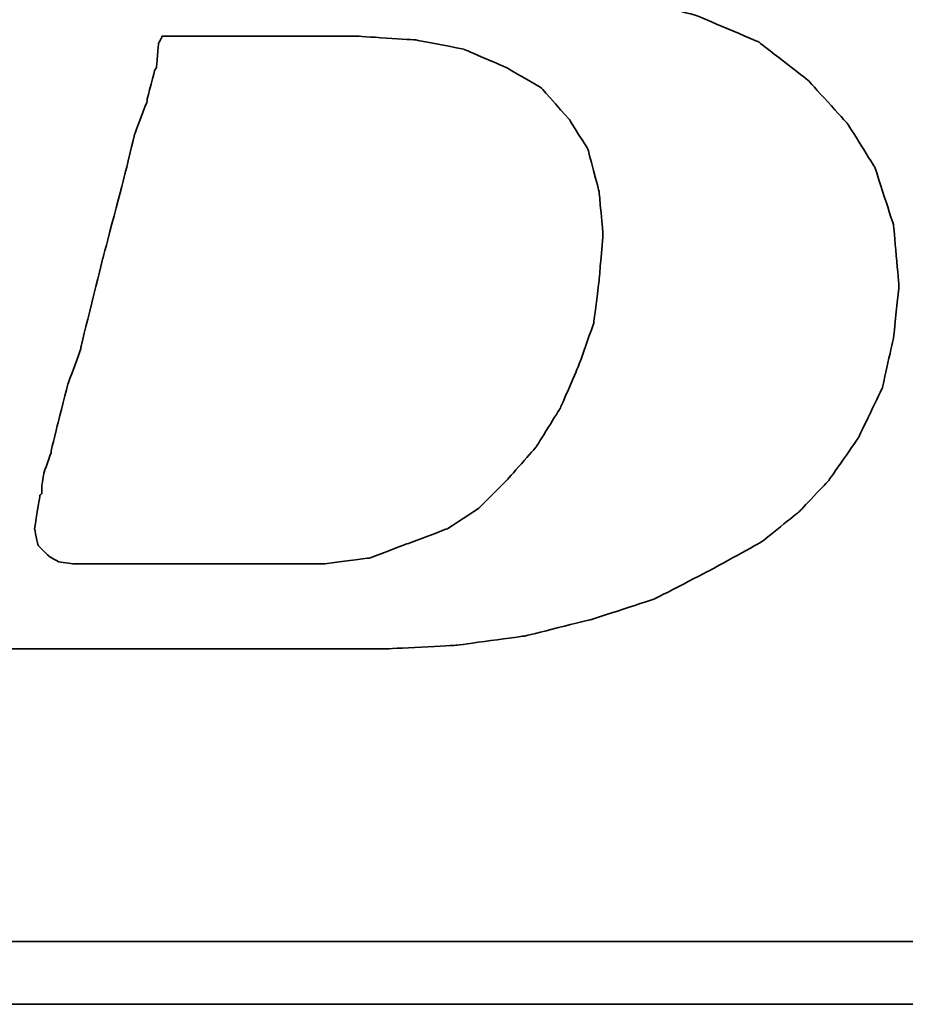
# Model space of a CAD drawing. Header units: millimetres. Extents: x -115 to 753, y -125 to 121.
# Tile 74 of 96: x 477.14 to 479.13, y 3.68 to 5.89. Entities that reach past the tile are written whole.
import ezdxf

# ---------------------------------------------------------------- set-up
doc = ezdxf.new("R2010")
doc.units = ezdxf.units.MM
doc.layers.add('DIM', color=4, linetype='Continuous')
doc.layers.add('layer 1', color=7, linetype='Continuous')

# ---------------------------------------------------------------- blocks, each defined once
blk = doc.blocks.new('TBI MOTION logo(完整正式版)')
at = {"layer": 'layer 1', "color": 22, "lineweight": 35}
for points, knots in [([(-64.65375, -6.86375), (-64.65375, -6.86375), (-64.84375, -7.29625), (-64.84375, -7.29625), (-64.84375, -7.29625), (-64.84375, -7.29625), (-64.86875, -7.34375), (-64.86875, -7.34375), (-64.86875, -7.34375), (-64.86875, -7.34375), (-64.86875, -7.36875), (-64.86875, -7.36875), (-64.86875, -7.36875), (-64.86875, -7.36875), (-65.15375, -7.65375), (-65.15375, -7.65375), (-65.15375, -7.65375), (-65.15375, -7.65375), (-65.17875, -7.65375), (-65.17875, -7.65375), (-65.17875, -7.65375), (-65.17875, -7.65375), (-65.20375, -7.67875), (-65.20375, -7.67875), (-65.20375, -7.67875), (-65.20375, -7.67875), (-65.58875, -7.87125), (-65.58875, -7.87125), (-65.58875, -7.87125), (-65.58875, -7.87125), (-65.63375, -7.87125), (-65.63375, -7.87125), (-65.63375, -7.87125), (-65.63375, -7.87125), (-65.65875, -7.89375), (-65.65875, -7.89375), (-65.65875, -7.89375), (-65.65875, -7.89375), (-66.09375, -7.94375), (-66.09375, -7.94375), (-66.09375, -7.94375), (-66.09375, -7.94375), (-66.11375, -7.94375), (-66.11375, -7.94375), (-66.11375, -7.94375), (-66.11375, -7.94375), (-66.16375, -7.94375), (-66.16375, -7.94375), (-66.16375, -7.94375), (-66.16375, -7.94375), (-66.30875, -7.94375), (-66.30875, -7.94375), (-66.30875, -7.94375), (-66.30875, -7.94375), (-66.69375, -7.94375), (-66.69375, -7.94375), (-66.69375, -7.94375), (-66.69375, -7.94375), (-67.07375, -7.94375), (-67.07375, -7.94375), (-67.07375, -7.94375), (-67.07375, -7.94375), (-67.12375, -7.94375), (-67.12375, -7.94375), (-67.12375, -7.94375), (-67.12375, -7.94375), (-67.12375, -7.96625), (-67.12375, -7.96625), (-67.12375, -7.96625), (-67.12375, -7.96625), (-67.14875, -7.99125), (-67.14875, -7.99125), (-67.14875, -7.99125), (-67.14875, -7.99125), (-67.24375, -8.34875), (-67.24375, -8.34875), (-67.24375, -8.34875), (-67.24375, -8.34875), (-67.31375, -8.68625), (-67.31375, -8.68625), (-67.31375, -8.68625), (-67.31375, -8.68625), (-67.26875, -8.68625), (-67.26875, -8.68625), (-67.26875, -8.68625), (-67.26875, -8.68625), (-67.07375, -8.68625), (-67.07375, -8.68625), (-67.07375, -8.68625), (-67.07375, -8.68625), (-66.54875, -8.68625), (-66.54875, -8.68625), (-66.54875, -8.68625), (-66.54875, -8.68625), (-65.82625, -8.68625), (-65.82625, -8.68625), (-65.82625, -8.68625), (-65.82625, -8.68625), (-65.01375, -8.68625), (-65.01375, -8.68625), (-65.01375, -8.68625), (-65.01375, -8.68625), (-64.05375, -8.68625), (-64.05375, -8.68625), (-64.05375, -8.68625), (-64.05375, -8.68625), (-62.08375, -8.68625), (-62.08375, -8.68625), (-62.08375, -8.68625), (-62.08375, -8.68625), (-60.06875, -8.68625), (-60.06875, -8.68625), (-60.06875, -8.68625), (-60.06875, -8.68625), (-59.10875, -8.68625), (-59.10875, -8.68625), (-59.10875, -8.68625), (-59.10875, -8.68625), (-58.29375, -8.68625), (-58.29375, -8.68625), (-58.29375, -8.68625), (-58.29375, -8.68625), (-57.57375, -8.68625), (-57.57375, -8.68625), (-57.57375, -8.68625), (-57.57375, -8.68625), (-57.04875, -8.68625), (-57.04875, -8.68625), (-57.04875, -8.68625), (-57.04875, -8.68625), (-56.85375, -8.68625), (-56.85375, -8.68625), (-56.85375, -8.68625), (-56.85375, -8.68625), (-56.70875, -8.68625), (-56.70875, -8.68625), (-56.70875, -8.68625), (-56.70875, -8.68625), (-56.61375, -8.68625), (-56.61375, -8.68625), (-56.61375, -8.68625), (-56.61375, -8.68625), (-56.56875, -8.68625), (-56.56875, -8.68625), (-56.56875, -8.68625), (-56.56875, -8.68625), (-55.65375, -8.63875), (-55.65375, -8.63875), (-55.65375, -8.63875), (-55.65375, -8.63875), (-54.76875, -8.51875), (-54.76875, -8.51875), (-54.76875, -8.51875), (-54.76875, -8.51875), (-53.90375, -8.30375), (-53.90375, -8.30375), (-53.90375, -8.30375), (-53.90375, -8.30375), (-53.08875, -8.03875), (-53.08875, -8.03875), (-53.08875, -8.03875), (-53.08875, -8.03875), (-52.34375, -7.65375), (-52.34375, -7.65375), (-52.34375, -7.65375), (-52.34375, -7.65375), (-51.69875, -7.29625), (-51.69875, -7.29625), (-51.69875, -7.29625), (-51.69875, -7.29625), (-51.21875, -6.91125), (-51.21875, -6.91125), (-51.21875, -6.91125), (-51.21875, -6.91125), (-50.83375, -6.50375), (-50.83375, -6.50375), (-50.83375, -6.50375), (-50.83375, -6.50375), (-50.44875, -5.94875), (-50.44875, -5.94875), (-50.44875, -5.94875), (-50.44875, -5.94875), (-50.13875, -5.30375), (-50.13875, -5.30375), (-50.13875, -5.30375), (-50.13875, -5.30375), (-49.99375, -4.65375), (-49.99375, -4.65375), (-49.99375, -4.65375), (-49.99375, -4.65375), (-49.92375, -3.98375), (-49.92375, -3.98375), (-49.92375, -3.98375), (-49.92375, -3.98375), (-49.99375, -3.19374), (-49.99375, -3.19374), (-49.99375, -3.19374), (-49.99375, -3.19374), (-50.23374, -2.44874), (-50.23374, -2.44874), (-50.23374, -2.44874), (-50.23374, -2.44874), (-50.59375, -1.87374), (-50.59375, -1.87374), (-50.59375, -1.87374), (-50.59375, -1.87374), (-51.09875, -1.31874), (-51.09875, -1.31874), (-51.09875, -1.31874), (-51.09875, -1.31874), (-51.74375, -0.81875), (-51.74375, -0.81875), (-51.74375, -0.81875), (-51.74375, -0.81875), (-52.53875, -0.48125), (-52.53875, -0.48125), (-52.53875, -0.48125), (-52.53875, -0.48125), (-53.47375, -0.21875), (-53.47375, -0.21875), (-53.47375, -0.21875), (-53.47375, -0.21875), (-54.52875, -0.04874), (-54.52875, -0.04874), (-54.52875, -0.04874), (-54.52875, -0.04874), (-55.65375, 0.12125), (-55.65375, 0.12125), (-55.65375, 0.12125), (-55.65375, 0.12125), (-54.50375, 0.28624), (-54.50375, 0.28624), (-54.50375, 0.28624), (-54.50375, 0.28624), (-53.83375, 0.38124), (-53.83375, 0.38124), (-53.83375, 0.38124), (-53.83375, 0.38124), (-53.18375, 0.50125), (-53.18375, 0.50125), (-53.18375, 0.50125), (-53.18375, 0.50125), (-52.55875, 0.66874), (-52.55875, 0.66874), (-52.55875, 0.66874), (-52.55875, 0.66874), (-52.03375, 0.86124), (-52.03375, 0.86124), (-52.03375, 0.86124), (-52.03375, 0.86124), (-51.50374, 1.03124), (-51.50374, 1.03124), (-51.50374, 1.03124), (-51.50374, 1.03124), (-51.09875, 1.27125), (-51.09875, 1.27125), (-51.09875, 1.27125), (-51.09875, 1.27125), (-50.71375, 1.48624), (-50.71375, 1.48624), (-50.71375, 1.48624), (-50.71375, 1.48624), (-50.37625, 1.77625), (-50.37625, 1.77625), (-50.37625, 1.77625), (-50.37625, 1.77625), (-49.82375, 2.37625), (-49.82375, 2.37625), (-49.82375, 2.37625), (-49.82375, 2.37625), (-49.41875, 2.99625), (-49.41875, 2.99625), (-49.41875, 2.99625), (-49.41875, 2.99625), (-49.22375, 3.76625), (-49.22375, 3.76625), (-49.22375, 3.76625), (-49.22375, 3.76625), (-49.15375, 4.50874), (-49.15375, 4.50874), (-49.15375, 4.50874), (-49.15375, 4.50874), (-49.20375, 5.25125), (-49.20375, 5.25125), (-49.20375, 5.25125), (-49.20375, 5.25125), (-49.41875, 5.92625), (-49.41875, 5.92625), (-49.41875, 5.92625), (-49.41875, 5.92625), (-49.77875, 6.47625), (-49.77875, 6.47625), (-49.77875, 6.47625), (-49.77875, 6.47625), (-50.33125, 7.02624), (-50.33125, 7.02624), (-50.33125, 7.02624), (-50.33125, 7.02624), (-51.00125, 7.43625), (-51.00125, 7.43625), (-51.00125, 7.43625), (-51.00125, 7.43625), (-51.79375, 7.72625), (-51.79375, 7.72625), (-51.79375, 7.72625), (-51.79375, 7.72625), (-52.72875, 7.89124), (-52.72875, 7.89124), (-52.72875, 7.89124), (-52.72875, 7.89124), (-53.83375, 7.98625), (-53.83375, 7.98625), (-53.83375, 7.98625), (-53.83375, 7.98625), (-53.92875, 7.98625), (-53.92875, 7.98625), (-53.92875, 7.98625), (-53.92875, 7.98625), (-54.26375, 7.98625), (-54.26375, 7.98625), (-54.26375, 7.98625), (-54.26375, 7.98625), (-54.74375, 7.98625), (-54.74375, 7.98625), (-54.74375, 7.98625), (-54.74375, 7.98625), (-55.36875, 7.98625), (-55.36875, 7.98625), (-55.36875, 7.98625), (-55.36875, 7.98625), (-56.13375, 7.98625), (-56.13375, 7.98625), (-56.13375, 7.98625), (-56.13375, 7.98625), (-56.94875, 7.98625), (-56.94875, 7.98625), (-56.94875, 7.98625), (-56.94875, 7.98625), (-58.77625, 7.98625), (-58.77625, 7.98625), (-58.77625, 7.98625), (-58.77625, 7.98625), (-60.59875, 7.98625), (-60.59875, 7.98625), (-60.59875, 7.98625), (-60.59875, 7.98625), (-61.41375, 7.98625), (-61.41375, 7.98625), (-61.41375, 7.98625), (-61.41375, 7.98625), (-62.17875, 7.98625), (-62.17875, 7.98625), (-62.17875, 7.98625), (-62.17875, 7.98625), (-62.80375, 7.98625), (-62.80375, 7.98625), (-62.80375, 7.98625), (-62.80375, 7.98625), (-63.30625, 7.98625), (-63.30625, 7.98625), (-63.30625, 7.98625), (-63.30625, 7.98625), (-63.57375, 7.98625), (-63.57375, 7.98625), (-63.57375, 7.98625), (-63.57375, 7.98625), (-63.57375, 7.96375), (-63.57375, 7.96375), (-63.57375, 7.96375), (-63.57375, 7.96375), (-63.59875, 7.94125), (-63.59875, 7.94125), (-63.59875, 7.94125), (-63.59875, 7.94125), (-63.69375, 7.55625), (-63.69375, 7.55625), (-63.69375, 7.55625), (-63.69375, 7.55625), (-63.76375, 7.24624), (-63.76375, 7.24624), (-63.76375, 7.24624), (-63.76375, 7.24624), (-63.23875, 7.24624), (-63.23875, 7.24624), (-63.23875, 7.24624), (-63.23875, 7.24624), (-62.75875, 7.24624), (-62.75875, 7.24624), (-62.75875, 7.24624), (-62.75875, 7.24624), (-62.61125, 7.24624), (-62.61125, 7.24624), (-62.61125, 7.24624), (-62.61125, 7.24624), (-62.56625, 7.24624), (-62.56625, 7.24624), (-62.56625, 7.24624), (-62.56625, 7.24624), (-62.22875, 7.24624), (-62.22875, 7.24624), (-62.22875, 7.24624), (-62.22875, 7.24624), (-62.20375, 7.24624), (-62.20375, 7.24624), (-62.20375, 7.24624), (-62.20375, 7.24624), (-62.17875, 7.21875), (-62.17875, 7.21875), (-62.17875, 7.21875), (-62.17875, 7.21875), (-61.96375, 7.17125), (-61.96375, 7.17125), (-61.96375, 7.17125), (-61.96375, 7.17125), (-61.72375, 7.12624), (-61.72375, 7.12624), (-61.72375, 7.12624), (-61.72375, 7.12624), (-61.70375, 7.12624), (-61.70375, 7.12624), (-61.70375, 7.12624), (-61.70375, 7.12624), (-61.55875, 7.07624), (-61.55875, 7.07624), (-61.55875, 7.07624), (-61.55875, 7.07624), (-61.50875, 7.07624), (-61.50875, 7.07624), (-61.50875, 7.07624), (-61.50875, 7.07624), (-61.48375, 7.02624), (-61.48375, 7.02624), (-61.48375, 7.02624), (-61.48375, 7.02624), (-61.31875, 6.83375), (-61.31875, 6.83375), (-61.31875, 6.83375), (-61.31875, 6.83375), (-61.29375, 6.81125), (-61.29375, 6.81125), (-61.29375, 6.81125), (-61.29375, 6.81125), (-61.29375, 6.78625), (-61.29375, 6.78625), (-61.29375, 6.78625), (-61.29375, 6.78625), (-61.19875, 6.50124), (-61.19875, 6.50124), (-61.19875, 6.50124), (-61.19875, 6.50124), (-61.17375, 6.45124), (-61.17375, 6.45124), (-61.17375, 6.45124), (-61.17375, 6.45124), (-61.19875, 6.40625), (-61.19875, 6.40625), (-61.19875, 6.40625), (-61.19875, 6.40625), (-61.26875, 5.99624), (-61.26875, 5.99624), (-61.26875, 5.99624), (-61.26875, 5.99624), (-61.26875, 5.85125), (-61.26875, 5.85125), (-61.26875, 5.85125), (-61.26875, 5.85125), (-61.26875, 5.82625), (-61.26875, 5.82625), (-61.26875, 5.82625), (-61.26875, 5.82625), (-61.29375, 5.80625), (-61.29375, 5.80625), (-61.29375, 5.80625), (-61.29375, 5.80625), (-61.34125, 5.66125), (-61.34125, 5.66125), (-61.34125, 5.66125), (-61.34125, 5.66125), (-61.41375, 5.44625), (-61.41375, 5.44625), (-61.41375, 5.44625), (-61.41375, 5.44625), (-61.48375, 5.15625), (-61.48375, 5.15625), (-61.48375, 5.15625), (-61.48375, 5.15625), (-61.58375, 4.82124), (-61.58375, 4.82124), (-61.58375, 4.82124), (-61.58375, 4.82124), (-61.79875, 4.00375), (-61.79875, 4.00375), (-61.79875, 4.00375), (-61.79875, 4.00375), (-62.05875, 2.99625), (-62.05875, 2.99625), (-62.05875, 2.99625), (-62.05875, 2.99625), (-62.34875, 1.91625), (-62.34875, 1.91625), (-62.34875, 1.91625), (-62.34875, 1.91625), (-62.97375, -0.41124), (-62.97375, -0.41124), (-62.97375, -0.41124), (-62.97375, -0.41124), (-63.59875, -2.75875), (-63.59875, -2.75875), (-63.59875, -2.75875), (-63.59875, -2.75875), (-63.88375, -3.86374), (-63.88375, -3.86374), (-63.88375, -3.86374), (-63.88375, -3.86374), (-64.14875, -4.82374), (-64.14875, -4.82374), (-64.14875, -4.82374), (-64.14875, -4.82374), (-64.36375, -5.64125), (-64.36375, -5.64125), (-64.36375, -5.64125), (-64.36375, -5.64125), (-64.43625, -5.97625), (-64.43625, -5.97625), (-64.43625, -5.97625), (-64.43625, -5.97625), (-64.50875, -6.28625), (-64.50875, -6.28625), (-64.50875, -6.28625), (-64.50875, -6.28625), (-64.50875, -6.30875), (-64.50875, -6.30875), (-64.50875, -6.30875), (-64.50875, -6.30875), (-64.57875, -6.50375), (-64.57875, -6.50375), (-64.57875, -6.50375), (-64.57875, -6.50375), (-64.62875, -6.69625), (-64.62875, -6.69625), (-64.62875, -6.69625), (-64.62875, -6.69625), (-64.62875, -6.76875), (-64.62875, -6.76875), (-64.62875, -6.76875), (-64.62875, -6.76875), (-64.62875, -6.81375), (-64.62875, -6.81375), (-64.62875, -6.81375), (-64.62875, -6.81375), (-64.62875, -6.83875), (-64.62875, -6.83875), (-64.62875, -6.83875), (-64.62875, -6.83875), (-64.65375, -6.86375), (-64.65375, -6.86375)], [0, 0, 0, 0, 0.00719424, 0.00719424, 0.00719424, 0.00719425, 0.01438849, 0.01438849, 0.01438849, 0.0143885, 0.02158273, 0.02158273, 0.02158273, 0.02158274, 0.02877698, 0.02877698, 0.02877698, 0.02877699, 0.03597122, 0.03597122, 0.03597122, 0.03597123, 0.04316547, 0.04316547, 0.04316547, 0.04316548, 0.05035971, 0.05035971, 0.05035971, 0.05035972, 0.05755396, 0.05755396, 0.05755396, 0.05755397, 0.0647482, 0.0647482, 0.0647482, 0.06474821, 0.07194245, 0.07194245, 0.07194245, 0.07194246, 0.07913669, 0.07913669, 0.07913669, 0.0791367, 0.08633094, 0.08633094, 0.08633094, 0.08633095, 0.09352518, 0.09352518, 0.09352518, 0.09352519, 0.10071942, 0.10071942, 0.10071942, 0.10071943, 0.10791367, 0.10791367, 0.10791367, 0.10791368, 0.11510791, 0.11510791, 0.11510791, 0.11510792, 0.12230216, 0.12230216, 0.12230216, 0.12230217, 0.1294964, 0.1294964, 0.1294964, 0.12949641, 0.13669065, 0.13669065, 0.13669065, 0.13669066, 0.14388489, 0.14388489, 0.14388489, 0.1438849, 0.15107914, 0.15107914, 0.15107914, 0.15107915, 0.15827338, 0.15827338, 0.15827338, 0.15827339, 0.16546763, 0.16546763, 0.16546763, 0.16546764, 0.17266187, 0.17266187, 0.17266187, 0.17266188, 0.17985612, 0.17985612, 0.17985612, 0.17985613, 0.18705036, 0.18705036, 0.18705036, 0.18705037, 0.1942446, 0.1942446, 0.1942446, 0.19424461, 0.20143885, 0.20143885, 0.20143885, 0.20143886, 0.20863309, 0.20863309, 0.20863309, 0.2086331, 0.21582734, 0.21582734, 0.21582734, 0.21582735, 0.22302158, 0.22302158, 0.22302158, 0.22302159, 0.23021583, 0.23021583, 0.23021583, 0.23021584, 0.23741007, 0.23741007, 0.23741007, 0.23741008, 0.24460432, 0.24460432, 0.24460432, 0.24460433, 0.25179856, 0.25179856, 0.25179856, 0.25179857, 0.25899281, 0.25899281, 0.25899281, 0.25899282, 0.26618705, 0.26618705, 0.26618705, 0.26618706, 0.27338129, 0.27338129, 0.27338129, 0.2733813, 0.28057554, 0.28057554, 0.28057554, 0.28057555, 0.28776978, 0.28776978, 0.28776978, 0.28776979, 0.29496403, 0.29496403, 0.29496403, 0.29496404, 0.30215827, 0.30215827, 0.30215827, 0.30215828, 0.30935252, 0.30935252, 0.30935252, 0.30935253, 0.31654676, 0.31654676, 0.31654676, 0.31654677, 0.32374101, 0.32374101, 0.32374101, 0.32374102, 0.33093525, 0.33093525, 0.33093525, 0.33093526, 0.3381295, 0.3381295, 0.3381295, 0.33812951, 0.34532374, 0.34532374, 0.34532374, 0.34532375, 0.35251799, 0.35251799, 0.35251799, 0.352518, 0.35971223, 0.35971223, 0.35971223, 0.35971224, 0.36690647, 0.36690647, 0.36690647, 0.36690648, 0.37410072, 0.37410072, 0.37410072, 0.37410073, 0.38129496, 0.38129496, 0.38129496, 0.38129497, 0.38848921, 0.38848921, 0.38848921, 0.38848922, 0.39568345, 0.39568345, 0.39568345, 0.39568346, 0.4028777, 0.4028777, 0.4028777, 0.40287771, 0.41007194, 0.41007194, 0.41007194, 0.41007195, 0.41726619, 0.41726619, 0.41726619, 0.4172662, 0.42446043, 0.42446043, 0.42446043, 0.42446044, 0.43165468, 0.43165468, 0.43165468, 0.43165469, 0.43884892, 0.43884892, 0.43884892, 0.43884893, 0.44604317, 0.44604317, 0.44604317, 0.44604318, 0.45323741, 0.45323741, 0.45323741, 0.45323742, 0.46043165, 0.46043165, 0.46043165, 0.46043166, 0.4676259, 0.4676259, 0.4676259, 0.46762591, 0.47482014, 0.47482014, 0.47482014, 0.47482015, 0.48201439, 0.48201439, 0.48201439, 0.4820144, 0.48920863, 0.48920863, 0.48920863, 0.48920864, 0.49640288, 0.49640288, 0.49640288, 0.49640289, 0.50359712, 0.50359712, 0.50359712, 0.50359713, 0.51079137, 0.51079137, 0.51079137, 0.51079138, 0.51798561, 0.51798561, 0.51798561, 0.51798562, 0.52517986, 0.52517986, 0.52517986, 0.52517987, 0.5323741, 0.5323741, 0.5323741, 0.53237411, 0.53956835, 0.53956835, 0.53956835, 0.53956836, 0.54676259, 0.54676259, 0.54676259, 0.5467626, 0.55395683, 0.55395683, 0.55395683, 0.55395684, 0.56115108, 0.56115108, 0.56115108, 0.56115109, 0.56834532, 0.56834532, 0.56834532, 0.56834533, 0.57553957, 0.57553957, 0.57553957, 0.57553958, 0.58273381, 0.58273381, 0.58273381, 0.58273382, 0.58992806, 0.58992806, 0.58992806, 0.58992807, 0.5971223, 0.5971223, 0.5971223, 0.59712231, 0.60431655, 0.60431655, 0.60431655, 0.60431656, 0.61151079, 0.61151079, 0.61151079, 0.6115108, 0.61870504, 0.61870504, 0.61870504, 0.61870505, 0.62589928, 0.62589928, 0.62589928, 0.62589929, 0.63309353, 0.63309353, 0.63309353, 0.63309354, 0.64028777, 0.64028777, 0.64028777, 0.64028778, 0.64748201, 0.64748201, 0.64748201, 0.64748202, 0.65467626, 0.65467626, 0.65467626, 0.65467627, 0.6618705, 0.6618705, 0.6618705, 0.66187051, 0.66906475, 0.66906475, 0.66906475, 0.66906476, 0.67625899, 0.67625899, 0.67625899, 0.676259, 0.68345324, 0.68345324, 0.68345324, 0.68345325, 0.69064748, 0.69064748, 0.69064748, 0.69064749, 0.69784173, 0.69784173, 0.69784173, 0.69784174, 0.70503597, 0.70503597, 0.70503597, 0.70503598, 0.71223022, 0.71223022, 0.71223022, 0.71223023, 0.71942446, 0.71942446, 0.71942446, 0.71942447, 0.72661871, 0.72661871, 0.72661871, 0.72661872, 0.73381295, 0.73381295, 0.73381295, 0.73381296, 0.74100719, 0.74100719, 0.74100719, 0.7410072, 0.74820144, 0.74820144, 0.74820144, 0.74820145, 0.75539568, 0.75539568, 0.75539568, 0.75539569, 0.76258993, 0.76258993, 0.76258993, 0.76258994, 0.76978417, 0.76978417, 0.76978417, 0.76978418, 0.77697842, 0.77697842, 0.77697842, 0.77697843, 0.78417266, 0.78417266, 0.78417266, 0.78417267, 0.79136691, 0.79136691, 0.79136691, 0.79136692, 0.79856115, 0.79856115, 0.79856115, 0.79856116, 0.8057554, 0.8057554, 0.8057554, 0.80575541, 0.81294964, 0.81294964, 0.81294964, 0.81294965, 0.82014388, 0.82014388, 0.82014388, 0.82014389, 0.82733813, 0.82733813, 0.82733813, 0.82733814, 0.83453237, 0.83453237, 0.83453237, 0.83453238, 0.84172662, 0.84172662, 0.84172662, 0.84172663, 0.84892086, 0.84892086, 0.84892086, 0.84892087, 0.85611511, 0.85611511, 0.85611511, 0.85611512, 0.86330935, 0.86330935, 0.86330935, 0.86330936, 0.8705036, 0.8705036, 0.8705036, 0.87050361, 0.87769784, 0.87769784, 0.87769784, 0.87769785, 0.88489209, 0.88489209, 0.88489209, 0.8848921, 0.89208633, 0.89208633, 0.89208633, 0.89208634, 0.89928058, 0.89928058, 0.89928058, 0.89928059, 0.90647482, 0.90647482, 0.90647482, 0.90647483, 0.91366906, 0.91366906, 0.91366906, 0.91366907, 0.92086331, 0.92086331, 0.92086331, 0.92086332, 0.92805755, 0.92805755, 0.92805755, 0.92805756, 0.9352518, 0.9352518, 0.9352518, 0.93525181, 0.94244604, 0.94244604, 0.94244604, 0.94244605, 0.94964029, 0.94964029, 0.94964029, 0.9496403, 0.95683453, 0.95683453, 0.95683453, 0.95683454, 0.96402878, 0.96402878, 0.96402878, 0.96402879, 0.97122302, 0.97122302, 0.97122302, 0.97122303, 0.97841727, 0.97841727, 0.97841727, 0.97841728, 0.98561151, 0.98561151, 0.98561151, 0.98561152, 0.99280576, 0.99280576, 0.99280576, 0.99280577, 1, 1, 1, 1]), ([(-61.03125, -6.57375), (-61.03125, -6.57375), (-61.03125, -6.67125), (-61.03125, -6.67125), (-61.03125, -6.67125), (-61.03125, -6.67125), (-61.05375, -6.69625), (-61.05375, -6.69625), (-61.05375, -6.69625), (-61.05375, -6.69625), (-61.12375, -7.12875), (-61.12375, -7.12875), (-61.12375, -7.12875), (-61.12375, -7.12875), (-61.07875, -7.34375), (-61.07875, -7.34375), (-61.07875, -7.34375), (-61.07875, -7.34375), (-60.93375, -7.48875), (-60.93375, -7.48875), (-60.93375, -7.48875), (-60.93375, -7.48875), (-60.81375, -7.55625), (-60.81375, -7.55625), (-60.81375, -7.55625), (-60.81375, -7.55625), (-60.62375, -7.58375), (-60.62375, -7.58375), (-60.62375, -7.58375), (-60.62375, -7.58375), (-60.30875, -7.58375), (-60.30875, -7.58375), (-60.30875, -7.58375), (-60.30875, -7.58375), (-59.97375, -7.58375), (-59.97375, -7.58375), (-59.97375, -7.58375), (-59.97375, -7.58375), (-59.87875, -7.58375), (-59.87875, -7.58375), (-59.87875, -7.58375), (-59.87875, -7.58375), (-59.63625, -7.58375), (-59.63625, -7.58375), (-59.63625, -7.58375), (-59.63625, -7.58375), (-58.96875, -7.58375), (-58.96875, -7.58375), (-58.96875, -7.58375), (-58.96875, -7.58375), (-58.29375, -7.58375), (-58.29375, -7.58375), (-58.29375, -7.58375), (-58.29375, -7.58375), (-58.05375, -7.58375), (-58.05375, -7.58375), (-58.05375, -7.58375), (-58.05375, -7.58375), (-57.98375, -7.58375), (-57.98375, -7.58375), (-57.98375, -7.58375), (-57.98375, -7.58375), (-57.35875, -7.58375), (-57.35875, -7.58375), (-57.35875, -7.58375), (-57.35875, -7.58375), (-56.78375, -7.50875), (-56.78375, -7.50875), (-56.78375, -7.50875), (-56.78375, -7.50875), (-56.27875, -7.31875), (-56.27875, -7.31875), (-56.27875, -7.31875), (-56.27875, -7.31875), (-55.77375, -7.12875), (-55.77375, -7.12875), (-55.77375, -7.12875), (-55.77375, -7.12875), (-55.36875, -6.86375), (-55.36875, -6.86375), (-55.36875, -6.86375), (-55.36875, -6.86375), (-55.00875, -6.50375), (-55.00875, -6.50375), (-55.00875, -6.50375), (-55.00875, -6.50375), (-54.62375, -6.06875), (-54.62375, -6.06875), (-54.62375, -6.06875), (-54.62375, -6.06875), (-54.31375, -5.56875), (-54.31375, -5.56875), (-54.31375, -5.56875), (-54.31375, -5.56875), (-54.07375, -5.01625), (-54.07375, -5.01625), (-54.07375, -5.01625), (-54.07375, -5.01625), (-53.87875, -4.46374), (-53.87875, -4.46374), (-53.87875, -4.46374), (-53.87875, -4.46374), (-53.80875, -3.91375), (-53.80875, -3.91375), (-53.80875, -3.91375), (-53.80875, -3.91375), (-53.75875, -3.31375), (-53.75875, -3.31375), (-53.75875, -3.31375), (-53.75875, -3.31375), (-53.80875, -2.75875), (-53.80875, -2.75875), (-53.80875, -2.75875), (-53.80875, -2.75875), (-53.95375, -2.20875), (-53.95375, -2.20875), (-53.95375, -2.20875), (-53.95375, -2.20875), (-54.19375, -1.82625), (-54.19375, -1.82625), (-54.19375, -1.82625), (-54.19375, -1.82625), (-54.55375, -1.41875), (-54.55375, -1.41875), (-54.55375, -1.41875), (-54.55375, -1.41875), (-55.00875, -1.15125), (-55.00875, -1.15125), (-55.00875, -1.15125), (-55.00875, -1.15125), (-55.56125, -0.91375), (-55.56125, -0.91375), (-55.56125, -0.91375), (-55.56125, -0.91375), (-56.18125, -0.79375), (-56.18125, -0.79375), (-56.18125, -0.79375), (-56.18125, -0.79375), (-56.94875, -0.74374), (-56.94875, -0.74374), (-56.94875, -0.74374), (-56.94875, -0.74374), (-56.99875, -0.74374), (-56.99875, -0.74374), (-56.99875, -0.74374), (-56.99875, -0.74374), (-57.09375, -0.74374), (-57.09375, -0.74374), (-57.09375, -0.74374), (-57.09375, -0.74374), (-57.38375, -0.74374), (-57.38375, -0.74374), (-57.38375, -0.74374), (-57.38375, -0.74374), (-57.76875, -0.74374), (-57.76875, -0.74374), (-57.76875, -0.74374), (-57.76875, -0.74374), (-58.24625, -0.74374), (-58.24625, -0.74374), (-58.24625, -0.74374), (-58.24625, -0.74374), (-58.72875, -0.74374), (-58.72875, -0.74374), (-58.72875, -0.74374), (-58.72875, -0.74374), (-59.20875, -0.74374), (-59.20875, -0.74374), (-59.20875, -0.74374), (-59.20875, -0.74374), (-59.46875, -0.74374), (-59.46875, -0.74374), (-59.46875, -0.74374), (-59.46875, -0.74374), (-59.51625, -0.83875), (-59.51625, -0.83875), (-59.51625, -0.83875), (-59.51625, -0.83875), (-59.54375, -1.15125), (-59.54375, -1.15125), (-59.54375, -1.15125), (-59.54375, -1.15125), (-59.56375, -1.17874), (-59.56375, -1.17874), (-59.56375, -1.17874), (-59.56375, -1.17874), (-59.66375, -1.55875), (-59.66375, -1.55875), (-59.66375, -1.55875), (-59.66375, -1.55875), (-59.66375, -1.58375), (-59.66375, -1.58375), (-59.66375, -1.58375), (-59.66375, -1.58375), (-59.82875, -2.01874), (-59.82875, -2.01874), (-59.82875, -2.01874), (-59.82875, -2.01874), (-59.94875, -2.52125), (-59.94875, -2.52125), (-59.94875, -2.52125), (-59.94875, -2.52125), (-60.23875, -3.62375), (-60.23875, -3.62375), (-60.23875, -3.62375), (-60.23875, -3.62375), (-60.52375, -4.77624), (-60.52375, -4.77624), (-60.52375, -4.77624), (-60.52375, -4.77624), (-60.52375, -4.79874), (-60.52375, -4.79874), (-60.52375, -4.79874), (-60.52375, -4.79874), (-60.69125, -5.25375), (-60.69125, -5.25375), (-60.69125, -5.25375), (-60.69125, -5.25375), (-60.81375, -5.73625), (-60.81375, -5.73625), (-60.81375, -5.73625), (-60.81375, -5.73625), (-60.90875, -6.11875), (-60.90875, -6.11875), (-60.90875, -6.11875), (-60.90875, -6.11875), (-60.90875, -6.14375), (-60.90875, -6.14375), (-60.90875, -6.14375), (-60.90875, -6.14375), (-61.00375, -6.40875), (-61.00375, -6.40875), (-61.00375, -6.40875), (-61.00375, -6.40875), (-61.03125, -6.57375), (-61.03125, -6.57375)], [0, 0, 0, 0, 0.01694915, 0.01694915, 0.01694915, 0.01694916, 0.03389831, 0.03389831, 0.03389831, 0.03389832, 0.05084746, 0.05084746, 0.05084746, 0.05084747, 0.06779661, 0.06779661, 0.06779661, 0.06779662, 0.08474576, 0.08474576, 0.08474576, 0.08474577, 0.10169492, 0.10169492, 0.10169492, 0.10169493, 0.11864407, 0.11864407, 0.11864407, 0.11864408, 0.13559322, 0.13559322, 0.13559322, 0.13559323, 0.15254237, 0.15254237, 0.15254237, 0.15254238, 0.16949153, 0.16949153, 0.16949153, 0.16949154, 0.18644068, 0.18644068, 0.18644068, 0.18644069, 0.20338983, 0.20338983, 0.20338983, 0.20338984, 0.22033898, 0.22033898, 0.22033898, 0.22033899, 0.23728814, 0.23728814, 0.23728814, 0.23728815, 0.25423729, 0.25423729, 0.25423729, 0.2542373, 0.27118644, 0.27118644, 0.27118644, 0.27118645, 0.28813559, 0.28813559, 0.28813559, 0.2881356, 0.30508475, 0.30508475, 0.30508475, 0.30508476, 0.3220339, 0.3220339, 0.3220339, 0.32203391, 0.33898305, 0.33898305, 0.33898305, 0.33898306, 0.3559322, 0.3559322, 0.3559322, 0.35593221, 0.37288136, 0.37288136, 0.37288136, 0.37288137, 0.38983051, 0.38983051, 0.38983051, 0.38983052, 0.40677966, 0.40677966, 0.40677966, 0.40677967, 0.42372881, 0.42372881, 0.42372881, 0.42372882, 0.44067797, 0.44067797, 0.44067797, 0.44067798, 0.45762712, 0.45762712, 0.45762712, 0.45762713, 0.47457627, 0.47457627, 0.47457627, 0.47457628, 0.49152542, 0.49152542, 0.49152542, 0.49152543, 0.50847458, 0.50847458, 0.50847458, 0.50847459, 0.52542373, 0.52542373, 0.52542373, 0.52542374, 0.54237288, 0.54237288, 0.54237288, 0.54237289, 0.55932203, 0.55932203, 0.55932203, 0.55932204, 0.57627119, 0.57627119, 0.57627119, 0.5762712, 0.59322034, 0.59322034, 0.59322034, 0.59322035, 0.61016949, 0.61016949, 0.61016949, 0.6101695, 0.62711864, 0.62711864, 0.62711864, 0.62711865, 0.6440678, 0.6440678, 0.6440678, 0.64406781, 0.66101695, 0.66101695, 0.66101695, 0.66101696, 0.6779661, 0.6779661, 0.6779661, 0.67796611, 0.69491525, 0.69491525, 0.69491525, 0.69491526, 0.71186441, 0.71186441, 0.71186441, 0.71186442, 0.72881356, 0.72881356, 0.72881356, 0.72881357, 0.74576271, 0.74576271, 0.74576271, 0.74576272, 0.76271186, 0.76271186, 0.76271186, 0.76271187, 0.77966102, 0.77966102, 0.77966102, 0.77966103, 0.79661017, 0.79661017, 0.79661017, 0.79661018, 0.81355932, 0.81355932, 0.81355932, 0.81355933, 0.83050847, 0.83050847, 0.83050847, 0.83050848, 0.84745763, 0.84745763, 0.84745763, 0.84745764, 0.86440678, 0.86440678, 0.86440678, 0.86440679, 0.88135593, 0.88135593, 0.88135593, 0.88135594, 0.89830508, 0.89830508, 0.89830508, 0.89830509, 0.91525424, 0.91525424, 0.91525424, 0.91525425, 0.93220339, 0.93220339, 0.93220339, 0.9322034, 0.94915254, 0.94915254, 0.94915254, 0.94915255, 0.96610169, 0.96610169, 0.96610169, 0.9661017, 0.98305085, 0.98305085, 0.98305085, 0.98305086, 1, 1, 1, 1]), ([(75.90875, -9.47875), (75.90875, -9.47875), (75.90875, -12.28625), (75.90875, -12.28625), (75.90875, -12.28625), (75.90875, -12.28625), (75.90875, -12.47875), (75.90875, -12.47875), (75.90875, -12.47875), (75.90875, -12.47875), (75.71625, -12.47875), (75.71625, -12.47875), (75.71625, -12.47875), (75.71625, -12.47875), (-88.32875, -12.47875), (-88.32875, -12.47875), (-88.32875, -12.47875), (-88.32875, -12.47875), (-88.32875, -13.29375), (-88.32875, -13.29375), (-88.32875, -13.29375), (-88.32875, -13.29375), (82.89125, -13.29375), (82.89125, -13.29375), (82.89125, -13.29375), (82.89125, -13.29375), (75.90875, -9.47875), (75.90875, -9.47875)], [0, 0, 0, 0, 0.14285714, 0.14285714, 0.14285714, 0.14285715, 0.28571429, 0.28571429, 0.28571429, 0.2857143, 0.42857143, 0.42857143, 0.42857143, 0.42857144, 0.57142857, 0.57142857, 0.57142857, 0.57142858, 0.71428571, 0.71428571, 0.71428571, 0.71428572, 0.85714286, 0.85714286, 0.85714286, 0.85714287, 1, 1, 1, 1])]:
    blk.add_open_spline(points, degree=3, knots=knots, dxfattribs=at)

msp = doc.modelspace()

# ---------------------------------------------------------------- block references
at = {"layer": 'DIM', "xscale": 0.1729727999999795, "yscale": 0.1729727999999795, "zscale": 0.1729727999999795}
msp.add_blockref('TBI MOTION logo(完整正式版)', (487.7485, 5.977), dxfattribs=at)

doc.saveas('drawing.dxf')
